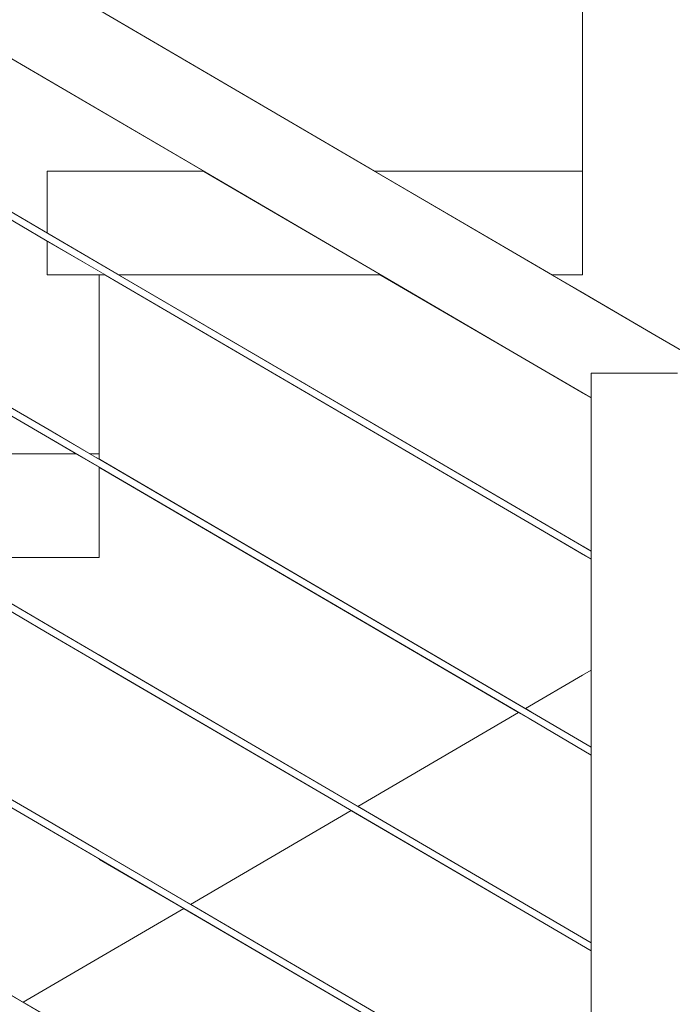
# Model space of a CAD drawing. Header units: millimetres. Extents: x -101298 to -58298, y 45839 to 66839.
# Tile 50 of 124: x -84343 to -83965, y 55478 to 56048. Entities that reach past the tile are written whole.
import ezdxf

# ---------------------------------------------------------------- set-up
doc = ezdxf.new("R2010")
doc.units = ezdxf.units.MM
doc.header["$MEASUREMENT"] = 0
doc.linetypes.add('Wipeout_Contour', pattern=[1000, 0, -1000])
doc.layers.add('Nowe_Konstrukcja - Schody', color=7, linetype='Continuous')
doc.layers.add('Nowe_Konstrukcja - Ściany zew', color=7, linetype='Continuous')
doc.layers.add('Nowe_Konstrukcja - Schody_Nr_pióra__101', color=250, linetype='Continuous', lineweight=13, true_color=0x333333)
doc.layers.add('Nowe_Konstrukcja - Schody_Nr_pióra__3', color=7, linetype='Continuous', lineweight=13)

msp = doc.modelspace()

# ---------------------------------------------------------------- wipeouts: each hides what was drawn before it
at = {"color": 254, "linetype": 'Wipeout_Contour', "lineweight": 0, "ltscale": 403595.231549}
msp.add_wipeout([(-84059.88, 55856.91), (-84012.26, 55829.08), (-84012.26, 55831.29), (-84058.92, 55858.55)], dxfattribs=at).dxf.layer = 'Nowe_Konstrukcja - Schody'
at = {"color": 254, "linetype": 'Wipeout_Contour', "lineweight": 0, "ltscale": 302558.468416}
msp.add_wipeout([(-83982.44, 55851.69), (-83987.26, 55843.43), (-83968.3, 55843.43)], dxfattribs=at).dxf.layer = 'Nowe_Konstrukcja - Schody'
at = {"color": 254, "linetype": 'Wipeout_Contour', "lineweight": 0, "ltscale": 405145.08237}
msp.add_wipeout([(-84635.45, 55877.89), (-84496.48, 55796.67), (-84310.48, 55796.67), (-84542.45, 55932.24)], dxfattribs=at).dxf.layer = 'Nowe_Konstrukcja - Ściany zew'
at = {"color": 254, "linetype": 'Wipeout_Contour', "lineweight": 0, "ltscale": 503990.97256}
msp.add_wipeout([(-84341.27, 55479.3), (-84012.26, 55287.02), (-84012.26, 55395.72), (-84248.28, 55533.65), (-84297.26, 55505.02)], dxfattribs=at).dxf.layer = 'Nowe_Konstrukcja - Ściany zew'

# ---------------------------------------------------------------- next in the draw order: wipeouts: each hides what was drawn before it
at = {"color": 254, "linetype": 'Wipeout_Contour', "lineweight": 0, "ltscale": 403600.396929}
msp.add_wipeout([(-84058.92, 55858.55), (-84012.26, 55831.29), (-84012.26, 55837.56), (-84056.18, 55863.23)], dxfattribs=at).dxf.layer = 'Nowe_Konstrukcja - Schody'
at = {"color": 254, "linetype": 'Wipeout_Contour', "lineweight": 0, "ltscale": 705441.023122}
msp.add_wipeout([(-83982.44, 55851.69), (-83968.3, 55843.43), (-83962.26, 55843.43), (-83962.26, 55839.9), (-83762.44, 55723.12), (-83758.34, 55730.12), (-83978.34, 55858.69)], dxfattribs=at).dxf.layer = 'Nowe_Konstrukcja - Schody'
at = {"color": 254, "linetype": 'Wipeout_Contour', "lineweight": 0, "ltscale": 404138.442734}
msp.add_wipeout([(-84328.27, 55353.73), (-84327.98, 55354.24), (-84607.98, 55517.88), (-84608.27, 55517.37)], dxfattribs=at).dxf.layer = 'Nowe_Konstrukcja - Schody'
at = {"color": 254, "linetype": 'Wipeout_Contour', "lineweight": 0, "ltscale": 708378.983385}
msp.add_wipeout([(-84538.48, 55934.55), (-84302.55, 55796.67), (-84297.26, 55796.67), (-84297.26, 55900.31), (-84327.26, 55900.31), (-84327.26, 55919.81), (-84445.48, 55988.9)], dxfattribs=at).dxf.layer = 'Nowe_Konstrukcja - Ściany zew'
at = {"color": 254, "linetype": 'Wipeout_Contour', "lineweight": 0, "ltscale": 403086.589665}
msp.add_wipeout([(-84244.31, 55535.97), (-84012.26, 55400.35), (-84012.26, 55509.05), (-84151.31, 55590.32)], dxfattribs=at).dxf.layer = 'Nowe_Konstrukcja - Ściany zew'

# ---------------------------------------------------------------- next in the draw order: wipeouts: each hides what was drawn before it
at = {"color": 254, "linetype": 'Wipeout_Contour', "lineweight": 0, "ltscale": 504481.759247}
msp.add_wipeout([(-84056.18, 55863.23), (-84012.26, 55837.56), (-84012.26, 55843.43), (-84006.22, 55843.43), (-84052.09, 55870.23)], dxfattribs=at).dxf.layer = 'Nowe_Konstrukcja - Schody'
at = {"color": 254, "linetype": 'Wipeout_Contour', "lineweight": 0, "ltscale": 402928.20608}
msp.add_wipeout([(-83758.34, 55730.12), (-83755.61, 55734.8), (-83975.61, 55863.37), (-83978.34, 55858.69)], dxfattribs=at).dxf.layer = 'Nowe_Konstrukcja - Schody'
at = {"color": 254, "linetype": 'Wipeout_Contour', "lineweight": 0, "ltscale": 404138.94388}
msp.add_wipeout([(-84606.55, 55520.32), (-84607.26, 55519.1), (-84327.26, 55355.46), (-84326.55, 55356.68)], dxfattribs=at).dxf.layer = 'Nowe_Konstrukcja - Schody'
at = {"color": 254, "linetype": 'Wipeout_Contour', "lineweight": 0, "ltscale": 506120.28123}
msp.add_wipeout([(-84365.61, 56035.58), (-84441.52, 55991.22), (-84327.26, 55924.44), (-84327.26, 55960.31), (-84236.81, 55960.31)], dxfattribs=at).dxf.layer = 'Nowe_Konstrukcja - Ściany zew'
at = {"color": 254, "linetype": 'Wipeout_Contour', "lineweight": 0, "ltscale": 403112.520359}
msp.add_wipeout([(-84054.35, 55646.99), (-84147.35, 55592.63), (-84012.26, 55513.69), (-84012.26, 55622.39)], dxfattribs=at).dxf.layer = 'Nowe_Konstrukcja - Ściany zew'

# ---------------------------------------------------------------- next in the draw order: wipeouts: each hides what was drawn before it
at = {"color": 254, "linetype": 'Wipeout_Contour', "lineweight": 0, "ltscale": 403585.928156}
msp.add_wipeout([(-84047.26, 55878.49), (-84052.09, 55870.23), (-84006.22, 55843.43), (-83987.26, 55843.43)], dxfattribs=at).dxf.layer = 'Nowe_Konstrukcja - Schody'
at = {"color": 254, "linetype": 'Wipeout_Contour', "lineweight": 0, "ltscale": 402929.05764}
msp.add_wipeout([(-83755.61, 55734.8), (-83754.65, 55736.44), (-83974.65, 55865.01), (-83975.61, 55863.37)], dxfattribs=at).dxf.layer = 'Nowe_Konstrukcja - Schody'
at = {"color": 254, "linetype": 'Wipeout_Contour', "lineweight": 0, "ltscale": 404139.151507}
msp.add_wipeout([(-84606.25, 55520.82), (-84606.55, 55520.32), (-84326.55, 55356.68), (-84326.25, 55357.19)], dxfattribs=at).dxf.layer = 'Nowe_Konstrukcja - Schody'
at = {"color": 254, "linetype": 'Wipeout_Contour', "lineweight": 0, "ltscale": 808485.290078}
msp.add_wipeout([(-84316.06, 56064.54), (-84137.72, 55960.31), (-84017.26, 55960.31), (-84017.26, 56063.95), (-84047.26, 56063.95), (-84047.26, 56123.95), (-84012.26, 56123.95), (-84012.26, 56242.08)], dxfattribs=at).dxf.layer = 'Nowe_Konstrukcja - Ściany zew'
at = {"color": 254, "linetype": 'Wipeout_Contour', "lineweight": 0, "ltscale": 302346.852993}
msp.add_wipeout([(-84050.39, 55649.3), (-84012.26, 55627.02), (-84012.26, 55671.58)], dxfattribs=at).dxf.layer = 'Nowe_Konstrukcja - Ściany zew'

# ---------------------------------------------------------------- next in the draw order: wipeouts: each hides what was drawn before it
at = {"color": 254, "linetype": 'Wipeout_Contour', "lineweight": 0, "ltscale": 404351.755246}
msp.add_wipeout([(-84338.92, 56022.19), (-84339.88, 56020.54), (-84059.88, 55856.91), (-84058.92, 55858.55)], dxfattribs=at).dxf.layer = 'Nowe_Konstrukcja - Schody'
at = {"color": 254, "linetype": 'Wipeout_Contour', "lineweight": 0, "ltscale": 403572.110862}
msp.add_wipeout([(-83987.26, 55843.43), (-83982.44, 55851.69), (-84042.44, 55886.75), (-84047.26, 55878.49)], dxfattribs=at).dxf.layer = 'Nowe_Konstrukcja - Schody'
at = {"color": 254, "linetype": 'Wipeout_Contour', "lineweight": 0, "ltscale": 404387.355932}
msp.add_wipeout([(-84328.27, 55467.07), (-84327.98, 55467.57), (-84607.98, 55631.21), (-84608.27, 55630.7)], dxfattribs=at).dxf.layer = 'Nowe_Konstrukcja - Schody'

# ---------------------------------------------------------------- next in the draw order: wipeouts: each hides what was drawn before it
at = {"color": 254, "linetype": 'Wipeout_Contour', "lineweight": 0, "ltscale": 404352.597731}
msp.add_wipeout([(-84336.18, 56026.87), (-84338.92, 56022.19), (-84058.92, 55858.55), (-84056.18, 55863.23)], dxfattribs=at).dxf.layer = 'Nowe_Konstrukcja - Schody'
at = {"color": 254, "linetype": 'Wipeout_Contour', "lineweight": 0, "ltscale": 403574.159148}
msp.add_wipeout([(-83982.44, 55851.69), (-83978.34, 55858.69), (-84038.34, 55893.75), (-84042.44, 55886.75)], dxfattribs=at).dxf.layer = 'Nowe_Konstrukcja - Schody'
at = {"color": 254, "linetype": 'Wipeout_Contour', "lineweight": 0, "ltscale": 402300.5642}
msp.add_wipeout([(-84012.26, 54814.86), (-83962.26, 54814.86), (-83962.26, 55843.43), (-84012.26, 55843.43)], dxfattribs=at).dxf.layer = 'Nowe_Konstrukcja - Schody'
at = {"color": 254, "linetype": 'Wipeout_Contour', "lineweight": 0, "ltscale": 404387.866115}
msp.add_wipeout([(-84606.55, 55633.65), (-84607.26, 55632.43), (-84327.26, 55468.79), (-84326.55, 55470.02)], dxfattribs=at).dxf.layer = 'Nowe_Konstrukcja - Schody'

# ---------------------------------------------------------------- next in the draw order: wipeouts: each hides what was drawn before it
at = {"color": 254, "linetype": 'Wipeout_Contour', "lineweight": 0, "ltscale": 404354.155714}
msp.add_wipeout([(-84332.09, 56033.87), (-84336.18, 56026.87), (-84056.18, 55863.23), (-84052.09, 55870.23)], dxfattribs=at).dxf.layer = 'Nowe_Konstrukcja - Schody'
at = {"color": 254, "linetype": 'Wipeout_Contour', "lineweight": 0, "ltscale": 403575.728823}
msp.add_wipeout([(-83978.34, 55858.69), (-83975.61, 55863.37), (-84035.61, 55898.43), (-84038.34, 55893.75)], dxfattribs=at).dxf.layer = 'Nowe_Konstrukcja - Schody'
at = {"color": 254, "linetype": 'Wipeout_Contour', "lineweight": 0, "ltscale": 404388.077486}
msp.add_wipeout([(-84606.25, 55634.16), (-84606.55, 55633.65), (-84326.55, 55470.02), (-84326.25, 55470.52)], dxfattribs=at).dxf.layer = 'Nowe_Konstrukcja - Schody'

# ---------------------------------------------------------------- next in the draw order: wipeouts: each hides what was drawn before it
at = {"color": 254, "linetype": 'Wipeout_Contour', "lineweight": 0, "ltscale": 405646.855612}
msp.add_wipeout([(-84339.88, 56020.54), (-84338.92, 56022.19), (-84618.92, 56185.82), (-84619.88, 56184.18)], dxfattribs=at).dxf.layer = 'Nowe_Konstrukcja - Schody'
at = {"color": 254, "linetype": 'Wipeout_Contour', "lineweight": 0, "ltscale": 404356.193863}
msp.add_wipeout([(-84332.09, 56033.87), (-84052.09, 55870.23), (-84047.26, 55878.49), (-84327.26, 56042.13)], dxfattribs=at).dxf.layer = 'Nowe_Konstrukcja - Schody'
at = {"color": 254, "linetype": 'Wipeout_Contour', "lineweight": 0, "ltscale": 403576.579022}
msp.add_wipeout([(-83975.61, 55863.37), (-83974.65, 55865.01), (-84034.65, 55900.08), (-84035.61, 55898.43)], dxfattribs=at).dxf.layer = 'Nowe_Konstrukcja - Schody'
at = {"color": 254, "linetype": 'Wipeout_Contour', "lineweight": 0, "ltscale": 403341.265761}
msp.add_wipeout([(-84327.98, 55580.91), (-84328.27, 55580.4), (-84048.27, 55416.77), (-84047.98, 55417.27)], dxfattribs=at).dxf.layer = 'Nowe_Konstrukcja - Schody'

# ---------------------------------------------------------------- next in the draw order: wipeouts: each hides what was drawn before it
at = {"color": 254, "linetype": 'Wipeout_Contour', "lineweight": 0, "ltscale": 405647.695392}
msp.add_wipeout([(-84338.92, 56022.19), (-84336.18, 56026.87), (-84616.18, 56190.5), (-84618.92, 56185.82)], dxfattribs=at).dxf.layer = 'Nowe_Konstrukcja - Schody'
at = {"color": 254, "linetype": 'Wipeout_Contour', "lineweight": 0, "ltscale": 404358.403283}
msp.add_wipeout([(-84047.26, 55878.49), (-84042.44, 55886.75), (-84322.44, 56050.39), (-84327.26, 56042.13)], dxfattribs=at).dxf.layer = 'Nowe_Konstrukcja - Schody'
at = {"color": 254, "linetype": 'Wipeout_Contour', "lineweight": 0, "ltscale": 403341.786632}
msp.add_wipeout([(-84047.26, 55418.49), (-84046.55, 55419.71), (-84326.55, 55583.35), (-84327.26, 55582.13)], dxfattribs=at).dxf.layer = 'Nowe_Konstrukcja - Schody'

# ---------------------------------------------------------------- next in the draw order: wipeouts: each hides what was drawn before it
at = {"color": 254, "linetype": 'Wipeout_Contour', "lineweight": 0, "ltscale": 405649.24838}
msp.add_wipeout([(-84336.18, 56026.87), (-84332.09, 56033.87), (-84612.09, 56197.5), (-84616.18, 56190.5)], dxfattribs=at).dxf.layer = 'Nowe_Konstrukcja - Schody'
at = {"color": 254, "linetype": 'Wipeout_Contour', "lineweight": 0, "ltscale": 404360.447574}
msp.add_wipeout([(-84042.44, 55886.75), (-84038.34, 55893.75), (-84318.34, 56057.39), (-84322.44, 56050.39)], dxfattribs=at).dxf.layer = 'Nowe_Konstrukcja - Schody'
at = {"color": 254, "linetype": 'Wipeout_Contour', "lineweight": 0, "ltscale": 403342.002426}
msp.add_wipeout([(-84046.55, 55419.71), (-84046.25, 55420.22), (-84326.25, 55583.85), (-84326.55, 55583.35)], dxfattribs=at).dxf.layer = 'Nowe_Konstrukcja - Schody'

# ---------------------------------------------------------------- next in the draw order: wipeouts: each hides what was drawn before it
at = {"color": 254, "linetype": 'Wipeout_Contour', "lineweight": 0, "ltscale": 405651.280034}
msp.add_wipeout([(-84332.09, 56033.87), (-84327.26, 56042.13), (-84607.26, 56205.76), (-84612.09, 56197.5)], dxfattribs=at).dxf.layer = 'Nowe_Konstrukcja - Schody'
at = {"color": 254, "linetype": 'Wipeout_Contour', "lineweight": 0, "ltscale": 404362.014185}
msp.add_wipeout([(-84038.34, 55893.75), (-84035.61, 55898.43), (-84315.61, 56062.07), (-84318.34, 56057.39)], dxfattribs=at).dxf.layer = 'Nowe_Konstrukcja - Schody'
at = {"color": 254, "linetype": 'Wipeout_Contour', "lineweight": 0, "ltscale": 404636.623901}
msp.add_wipeout([(-84328.27, 55580.4), (-84327.98, 55580.91), (-84607.98, 55744.54), (-84608.27, 55744.04)], dxfattribs=at).dxf.layer = 'Nowe_Konstrukcja - Schody'
at = {"color": 254, "linetype": 'Wipeout_Contour', "lineweight": 0, "ltscale": 402860.375409}
msp.add_wipeout([(-84048.27, 55530.1), (-84012.26, 55509.05), (-84012.26, 55509.73), (-84047.98, 55530.6)], dxfattribs=at).dxf.layer = 'Nowe_Konstrukcja - Schody'

# ---------------------------------------------------------------- next in the draw order: wipeouts: each hides what was drawn before it
at = {"color": 254, "linetype": 'Wipeout_Contour', "lineweight": 0, "ltscale": 405653.48237}
msp.add_wipeout([(-84602.44, 56214.02), (-84607.26, 56205.76), (-84327.26, 56042.13), (-84322.44, 56050.39)], dxfattribs=at).dxf.layer = 'Nowe_Konstrukcja - Schody'
at = {"color": 254, "linetype": 'Wipeout_Contour', "lineweight": 0, "ltscale": 404362.862722}
msp.add_wipeout([(-84035.61, 55898.43), (-84034.65, 55900.08), (-84314.65, 56063.71), (-84315.61, 56062.07)], dxfattribs=at).dxf.layer = 'Nowe_Konstrukcja - Schody'
at = {"color": 254, "linetype": 'Wipeout_Contour', "lineweight": 0, "ltscale": 404637.143111}
msp.add_wipeout([(-84606.55, 55746.99), (-84607.26, 55745.76), (-84327.26, 55582.13), (-84326.55, 55583.35)], dxfattribs=at).dxf.layer = 'Nowe_Konstrukcja - Schody'
at = {"color": 254, "linetype": 'Wipeout_Contour', "lineweight": 0, "ltscale": 402863.740193}
msp.add_wipeout([(-84047.26, 55531.83), (-84012.26, 55511.37), (-84012.26, 55513.01), (-84046.55, 55533.05)], dxfattribs=at).dxf.layer = 'Nowe_Konstrukcja - Schody'

# ---------------------------------------------------------------- next in the draw order: wipeouts: each hides what was drawn before it
at = {"color": 254, "linetype": 'Wipeout_Contour', "lineweight": 0, "ltscale": 404637.358221}
msp.add_wipeout([(-84606.25, 55747.49), (-84606.55, 55746.99), (-84326.55, 55583.35), (-84326.25, 55583.85)], dxfattribs=at).dxf.layer = 'Nowe_Konstrukcja - Schody'
at = {"color": 254, "linetype": 'Wipeout_Contour', "lineweight": 0, "ltscale": 402865.111389}
msp.add_wipeout([(-84046.55, 55533.05), (-84012.26, 55513.01), (-84012.26, 55513.69), (-84046.25, 55533.55)], dxfattribs=at).dxf.layer = 'Nowe_Konstrukcja - Schody'

# ---------------------------------------------------------------- next in the draw order: wipeouts: each hides what was drawn before it
at = {"color": 254, "linetype": 'Wipeout_Contour', "lineweight": 0, "ltscale": 403590.953811}
msp.add_wipeout([(-84327.98, 55694.24), (-84328.27, 55693.73), (-84048.27, 55530.1), (-84047.98, 55530.6)], dxfattribs=at).dxf.layer = 'Nowe_Konstrukcja - Schody'

# ---------------------------------------------------------------- next in the draw order: wipeouts: each hides what was drawn before it
at = {"color": 254, "linetype": 'Wipeout_Contour', "lineweight": 0, "ltscale": 403591.483726}
msp.add_wipeout([(-84047.26, 55531.83), (-84046.55, 55533.05), (-84326.55, 55696.68), (-84327.26, 55695.46)], dxfattribs=at).dxf.layer = 'Nowe_Konstrukcja - Schody'

# ---------------------------------------------------------------- next in the draw order: linework, layer by layer
at = {"layer": 'Nowe_Konstrukcja - Schody_Nr_pióra__101', "color": 250, "linetype": 'Continuous', "lineweight": 13, "true_color": 0x333333}
msp.add_line((-84012.26, 55509.05), (-84048.27, 55530.1), dxfattribs=at)

# ---------------------------------------------------------------- next in the draw order: wipeouts: each hides what was drawn before it
at = {"color": 254, "linetype": 'Wipeout_Contour', "lineweight": 0, "ltscale": 403591.703265}
msp.add_wipeout([(-84046.55, 55533.05), (-84046.25, 55533.55), (-84326.25, 55697.19), (-84326.55, 55696.68)], dxfattribs=at).dxf.layer = 'Nowe_Konstrukcja - Schody'

# ---------------------------------------------------------------- next in the draw order: linework, layer by layer
at = {"layer": 'Nowe_Konstrukcja - Schody_Nr_pióra__101', "color": 250, "linetype": 'Continuous', "lineweight": 13, "true_color": 0x333333}
msp.add_line((-84012.26, 55513.69), (-84046.25, 55533.55), dxfattribs=at)

# ---------------------------------------------------------------- next in the draw order: wipeouts: each hides what was drawn before it
at = {"color": 254, "linetype": 'Wipeout_Contour', "lineweight": 0, "ltscale": 404886.245987}
msp.add_wipeout([(-84328.27, 55693.73), (-84327.98, 55694.24), (-84607.98, 55857.88), (-84608.27, 55857.37)], dxfattribs=at).dxf.layer = 'Nowe_Konstrukcja - Schody'
at = {"color": 254, "linetype": 'Wipeout_Contour', "lineweight": 0, "ltscale": 403110.455906}
msp.add_wipeout([(-84048.27, 55643.43), (-84012.26, 55622.39), (-84012.26, 55623.07), (-84047.98, 55643.94)], dxfattribs=at).dxf.layer = 'Nowe_Konstrukcja - Schody'

# ---------------------------------------------------------------- next in the draw order: wipeouts: each hides what was drawn before it
at = {"color": 254, "linetype": 'Wipeout_Contour', "lineweight": 0, "ltscale": 404886.774212}
msp.add_wipeout([(-84606.55, 55860.32), (-84607.26, 55859.1), (-84327.26, 55695.46), (-84326.55, 55696.68)], dxfattribs=at).dxf.layer = 'Nowe_Konstrukcja - Schody'
at = {"color": 254, "linetype": 'Wipeout_Contour', "lineweight": 0, "ltscale": 403113.829592}
msp.add_wipeout([(-84047.26, 55645.16), (-84012.26, 55624.7), (-84012.26, 55626.34), (-84046.55, 55646.38)], dxfattribs=at).dxf.layer = 'Nowe_Konstrukcja - Schody'

# ---------------------------------------------------------------- next in the draw order: wipeouts: each hides what was drawn before it
at = {"color": 254, "linetype": 'Wipeout_Contour', "lineweight": 0, "ltscale": 404886.993056}
msp.add_wipeout([(-84606.25, 55860.82), (-84606.55, 55860.32), (-84326.55, 55696.68), (-84326.25, 55697.19)], dxfattribs=at).dxf.layer = 'Nowe_Konstrukcja - Schody'
at = {"color": 254, "linetype": 'Wipeout_Contour', "lineweight": 0, "ltscale": 403115.204464}
msp.add_wipeout([(-84046.55, 55646.38), (-84012.26, 55626.34), (-84012.26, 55627.02), (-84046.25, 55646.89)], dxfattribs=at).dxf.layer = 'Nowe_Konstrukcja - Schody'

# ---------------------------------------------------------------- next in the draw order: wipeouts: each hides what was drawn before it
at = {"color": 254, "linetype": 'Wipeout_Contour', "lineweight": 0, "ltscale": 403840.996376}
msp.add_wipeout([(-84327.98, 55807.57), (-84328.27, 55807.07), (-84048.27, 55643.43), (-84047.98, 55643.94)], dxfattribs=at).dxf.layer = 'Nowe_Konstrukcja - Schody'

# ---------------------------------------------------------------- next in the draw order: wipeouts: each hides what was drawn before it
at = {"color": 254, "linetype": 'Wipeout_Contour', "lineweight": 0, "ltscale": 403841.535321}
msp.add_wipeout([(-84047.26, 55645.16), (-84046.55, 55646.38), (-84326.55, 55810.02), (-84327.26, 55808.79)], dxfattribs=at).dxf.layer = 'Nowe_Konstrukcja - Schody'

# ---------------------------------------------------------------- next in the draw order: linework, layer by layer
at = {"layer": 'Nowe_Konstrukcja - Schody_Nr_pióra__101', "color": 250, "linetype": 'Continuous', "lineweight": 13, "true_color": 0x333333}
msp.add_line((-84012.26, 55622.39), (-84048.27, 55643.43), dxfattribs=at)

# ---------------------------------------------------------------- next in the draw order: wipeouts: each hides what was drawn before it
at = {"color": 254, "linetype": 'Wipeout_Contour', "lineweight": 0, "ltscale": 403841.758602}
msp.add_wipeout([(-84046.55, 55646.38), (-84046.25, 55646.89), (-84326.25, 55810.52), (-84326.55, 55810.02)], dxfattribs=at).dxf.layer = 'Nowe_Konstrukcja - Schody'

# ---------------------------------------------------------------- next in the draw order: wipeouts: each hides what was drawn before it
at = {"color": 254, "linetype": 'Wipeout_Contour', "lineweight": 0, "ltscale": 405136.221535}
msp.add_wipeout([(-84328.27, 55807.07), (-84327.98, 55807.57), (-84607.98, 55971.21), (-84608.27, 55970.7)], dxfattribs=at).dxf.layer = 'Nowe_Konstrukcja - Schody'
at = {"color": 254, "linetype": 'Wipeout_Contour', "lineweight": 0, "ltscale": 403360.89086}
msp.add_wipeout([(-84048.27, 55756.77), (-84012.26, 55735.72), (-84012.26, 55736.4), (-84047.98, 55757.27)], dxfattribs=at).dxf.layer = 'Nowe_Konstrukcja - Schody'
at = {"color": 254, "linetype": 'Wipeout_Contour', "lineweight": 0, "ltscale": 505354.332122}
msp.add_wipeout([(-84297.26, 55562.28), (-84577.26, 55725.92), (-84577.26, 55617.22), (-84341.27, 55479.3), (-84297.26, 55505.02)], dxfattribs=at).dxf.layer = 'Nowe_Konstrukcja - Schody'

# ---------------------------------------------------------------- next in the draw order: wipeouts: each hides what was drawn before it
at = {"color": 254, "linetype": 'Wipeout_Contour', "lineweight": 0, "ltscale": 405136.758764}
msp.add_wipeout([(-84606.55, 55973.65), (-84607.26, 55972.43), (-84327.26, 55808.79), (-84326.55, 55810.02)], dxfattribs=at).dxf.layer = 'Nowe_Konstrukcja - Schody'
at = {"color": 254, "linetype": 'Wipeout_Contour', "lineweight": 0, "ltscale": 403364.273435}
msp.add_wipeout([(-84047.26, 55758.49), (-84012.26, 55738.04), (-84012.26, 55739.68), (-84046.55, 55759.71)], dxfattribs=at).dxf.layer = 'Nowe_Konstrukcja - Schody'

# ---------------------------------------------------------------- next in the draw order: wipeouts: each hides what was drawn before it
at = {"color": 254, "linetype": 'Wipeout_Contour', "lineweight": 0, "ltscale": 405136.981337}
msp.add_wipeout([(-84606.25, 55974.16), (-84606.55, 55973.65), (-84326.55, 55810.02), (-84326.25, 55810.52)], dxfattribs=at).dxf.layer = 'Nowe_Konstrukcja - Schody'
at = {"color": 254, "linetype": 'Wipeout_Contour', "lineweight": 0, "ltscale": 403365.651985}
msp.add_wipeout([(-84046.55, 55759.71), (-84012.26, 55739.68), (-84012.26, 55740.35), (-84046.25, 55760.22)], dxfattribs=at).dxf.layer = 'Nowe_Konstrukcja - Schody'

# ---------------------------------------------------------------- next in the draw order: wipeouts: each hides what was drawn before it
at = {"color": 254, "linetype": 'Wipeout_Contour', "lineweight": 0, "ltscale": 404091.392797}
msp.add_wipeout([(-84327.98, 55920.91), (-84328.27, 55920.4), (-84048.27, 55756.77), (-84047.98, 55757.27)], dxfattribs=at).dxf.layer = 'Nowe_Konstrukcja - Schody'

# ---------------------------------------------------------------- next in the draw order: wipeouts: each hides what was drawn before it
at = {"color": 254, "linetype": 'Wipeout_Contour', "lineweight": 0, "ltscale": 404091.940762}
msp.add_wipeout([(-84047.26, 55758.49), (-84046.55, 55759.71), (-84326.55, 55923.35), (-84327.26, 55922.13)], dxfattribs=at).dxf.layer = 'Nowe_Konstrukcja - Schody'

# ---------------------------------------------------------------- next in the draw order: wipeouts: each hides what was drawn before it
at = {"color": 254, "linetype": 'Wipeout_Contour', "lineweight": 0, "ltscale": 404092.167778}
msp.add_wipeout([(-84046.55, 55759.71), (-84046.25, 55760.22), (-84326.25, 55923.85), (-84326.55, 55923.35)], dxfattribs=at).dxf.layer = 'Nowe_Konstrukcja - Schody'

# ---------------------------------------------------------------- next in the draw order: wipeouts: each hides what was drawn before it
at = {"color": 254, "linetype": 'Wipeout_Contour', "lineweight": 0, "ltscale": 405386.549891}
msp.add_wipeout([(-84328.27, 55920.4), (-84327.98, 55920.91), (-84607.98, 56084.54), (-84608.27, 56084.04)], dxfattribs=at).dxf.layer = 'Nowe_Konstrukcja - Schody'
at = {"color": 254, "linetype": 'Wipeout_Contour', "lineweight": 0, "ltscale": 505640.972665}
msp.add_wipeout([(-84310.48, 55796.67), (-84496.48, 55796.67), (-84393.81, 55736.67), (-84297.26, 55736.67), (-84297.26, 55788.95)], dxfattribs=at).dxf.layer = 'Nowe_Konstrukcja - Schody'

# ---------------------------------------------------------------- next in the draw order: linework, layer by layer
at = {"layer": 'Nowe_Konstrukcja - Schody_Nr_pióra__3', "color": 7, "linetype": 'Continuous', "lineweight": 13}
msp.add_line((-84496.48, 55796.67), (-84310.48, 55796.67), dxfattribs=at)

# ---------------------------------------------------------------- next in the draw order: wipeouts: each hides what was drawn before it
at = {"color": 254, "linetype": 'Wipeout_Contour', "lineweight": 0, "ltscale": 405387.096112}
msp.add_wipeout([(-84606.55, 56086.99), (-84607.26, 56085.76), (-84327.26, 55922.13), (-84326.55, 55923.35)], dxfattribs=at).dxf.layer = 'Nowe_Konstrukcja - Schody'
at = {"color": 254, "linetype": 'Wipeout_Contour', "lineweight": 0, "ltscale": 303275.013136}
msp.add_wipeout([(-84297.26, 55796.67), (-84302.55, 55796.67), (-84297.26, 55793.58)], dxfattribs=at).dxf.layer = 'Nowe_Konstrukcja - Schody'
at = {"color": 254, "linetype": 'Wipeout_Contour', "lineweight": 0, "ltscale": 505711.850401}
msp.add_wipeout([(-84577.26, 55730.55), (-84297.26, 55566.91), (-84297.26, 55675.61), (-84401.74, 55736.67), (-84577.26, 55736.67)], dxfattribs=at).dxf.layer = 'Nowe_Konstrukcja - Schody'

# ---------------------------------------------------------------- next in the draw order: linework, layer by layer
at = {"layer": 'Nowe_Konstrukcja - Schody_Nr_pióra__101', "color": 250, "linetype": 'Continuous', "lineweight": 13, "true_color": 0x333333}
msp.add_line((-84326.25, 55470.52), (-84606.25, 55634.16), dxfattribs=at)

# ---------------------------------------------------------------- next in the draw order: wipeouts: each hides what was drawn before it
at = {"color": 254, "linetype": 'Wipeout_Contour', "lineweight": 0, "ltscale": 405387.32241}
msp.add_wipeout([(-84606.25, 56087.49), (-84606.55, 56086.99), (-84326.55, 55923.35), (-84326.25, 55923.85)], dxfattribs=at).dxf.layer = 'Nowe_Konstrukcja - Schody'
at = {"color": 254, "linetype": 'Wipeout_Contour', "lineweight": 0, "ltscale": 303222.436332}
msp.add_wipeout([(-84297.26, 55736.67), (-84393.81, 55736.67), (-84297.26, 55680.25)], dxfattribs=at).dxf.layer = 'Nowe_Konstrukcja - Schody'
at = {"color": 254, "linetype": 'Wipeout_Contour', "lineweight": 0, "ltscale": 403744.574275}
msp.add_wipeout([(-84151.31, 55590.32), (-84297.26, 55675.61), (-84297.26, 55566.91), (-84244.31, 55535.97)], dxfattribs=at).dxf.layer = 'Nowe_Konstrukcja - Schody'

# ---------------------------------------------------------------- next in the draw order: linework, layer by layer
at = {"layer": 'Nowe_Konstrukcja - Schody_Nr_pióra__101', "color": 250, "linetype": 'Continuous', "lineweight": 13, "true_color": 0x333333}
for p, q in [((-84339.88, 56020.54), (-84619.88, 56184.18)), ((-84326.25, 55697.19), (-84606.25, 55860.82)), ((-84328.27, 55693.73), (-84608.27, 55857.37)), ((-84328.27, 55580.4), (-84608.27, 55744.04)), ((-84326.25, 55583.85), (-84606.25, 55747.49))]:
    msp.add_line(p, q, dxfattribs=at)

# ---------------------------------------------------------------- next in the draw order: wipeouts: each hides what was drawn before it
at = {"color": 254, "linetype": 'Wipeout_Contour', "lineweight": 0, "ltscale": 505672.164669}
msp.add_wipeout([(-84327.26, 55960.31), (-84327.26, 55924.44), (-84285.97, 55900.31), (-84134.14, 55900.31), (-84236.81, 55960.31)], dxfattribs=at).dxf.layer = 'Nowe_Konstrukcja - Schody'
at = {"color": 254, "linetype": 'Wipeout_Contour', "lineweight": 0, "ltscale": 504827.584044}
msp.add_wipeout([(-84054.35, 55646.99), (-84297.26, 55788.95), (-84297.26, 55736.67), (-84297.26, 55680.25), (-84147.35, 55592.63)], dxfattribs=at).dxf.layer = 'Nowe_Konstrukcja - Schody'
at = {"color": 254, "linetype": 'Wipeout_Contour', "lineweight": 0, "ltscale": 302795.492404}
msp.add_wipeout([(-84248.28, 55533.65), (-84297.26, 55562.28), (-84297.26, 55505.02)], dxfattribs=at).dxf.layer = 'Nowe_Konstrukcja - Schody'

# ---------------------------------------------------------------- next in the draw order: linework, layer by layer
at = {"layer": 'Nowe_Konstrukcja - Schody_Nr_pióra__101', "color": 250, "linetype": 'Continuous', "lineweight": 13, "true_color": 0x333333}
for p, q in [((-84326.25, 55923.85), (-84606.25, 56087.49)), ((-84048.27, 55416.77), (-84328.27, 55580.4)), ((-84046.25, 55420.22), (-84326.25, 55583.85))]:
    msp.add_line(p, q, dxfattribs=at)
at = {"layer": 'Nowe_Konstrukcja - Schody_Nr_pióra__3', "color": 7, "linetype": 'Continuous', "lineweight": 13}
for p, q in [((-84327.26, 55960.31), (-84236.81, 55960.31)), ((-84327.26, 55924.44), (-84327.26, 55960.31)), ((-84244.31, 55535.97), (-84151.31, 55590.32)), ((-84297.26, 55505.02), (-84248.28, 55533.65)), ((-84341.27, 55479.3), (-84297.26, 55505.02))]:
    msp.add_line(p, q, dxfattribs=at)

# ---------------------------------------------------------------- next in the draw order: wipeouts: each hides what was drawn before it
at = {"color": 254, "linetype": 'Wipeout_Contour', "lineweight": 0, "ltscale": 403840.465759}
msp.add_wipeout([(-84137.72, 55960.31), (-84035.05, 55900.31), (-84017.26, 55900.31), (-84017.26, 55960.31)], dxfattribs=at).dxf.layer = 'Nowe_Konstrukcja - Schody'
at = {"color": 254, "linetype": 'Wipeout_Contour', "lineweight": 0, "ltscale": 303500.620328}
msp.add_wipeout([(-84327.26, 55919.81), (-84327.26, 55900.31), (-84293.89, 55900.31)], dxfattribs=at).dxf.layer = 'Nowe_Konstrukcja - Schody'

# ---------------------------------------------------------------- next in the draw order: linework, layer by layer
at = {"layer": 'Nowe_Konstrukcja - Schody_Nr_pióra__101', "color": 250, "linetype": 'Continuous', "lineweight": 13, "true_color": 0x333333}
for p, q in [((-84328.27, 55920.4), (-84608.27, 56084.04)), ((-84326.25, 55810.52), (-84606.25, 55974.16)), ((-84328.27, 55807.07), (-84608.27, 55970.7))]:
    msp.add_line(p, q, dxfattribs=at)
at = {"layer": 'Nowe_Konstrukcja - Schody_Nr_pióra__3', "color": 7, "linetype": 'Continuous', "lineweight": 13}
msp.add_line((-84327.26, 55900.31), (-84327.26, 55919.81), dxfattribs=at)

# ---------------------------------------------------------------- next in the draw order: wipeouts: each hides what was drawn before it
at = {"color": 254, "linetype": 'Wipeout_Contour', "lineweight": 0, "ltscale": 605796.3235}
msp.add_wipeout([(-84293.89, 55900.31), (-84297.26, 55900.31), (-84297.26, 55793.58), (-84050.39, 55649.3), (-84017.26, 55668.66), (-84017.26, 55738.64)], dxfattribs=at).dxf.layer = 'Nowe_Konstrukcja - Schody'

# ---------------------------------------------------------------- next in the draw order: linework, layer by layer
at = {"layer": 'Nowe_Konstrukcja - Schody_Nr_pióra__101', "color": 250, "linetype": 'Continuous', "lineweight": 13, "true_color": 0x333333}
for p, q in [((-84048.27, 55530.1), (-84328.27, 55693.73)), ((-84046.25, 55533.55), (-84326.25, 55697.19)), ((-84012.26, 55627.02), (-84046.25, 55646.89))]:
    msp.add_line(p, q, dxfattribs=at)
at = {"layer": 'Nowe_Konstrukcja - Schody_Nr_pióra__3', "color": 7, "linetype": 'Continuous', "lineweight": 13}
for p, q in [((-84327.26, 55900.31), (-84297.26, 55900.31)), ((-84297.26, 55793.58), (-84297.26, 55900.31)), ((-84297.26, 55900.31), (-84293.89, 55900.31)), ((-84302.55, 55796.67), (-84297.26, 55796.67)), ((-84297.26, 55736.67), (-84297.26, 55788.95)), ((-84393.81, 55736.67), (-84297.26, 55736.67)), ((-84147.35, 55592.63), (-84054.35, 55646.99))]:
    msp.add_line(p, q, dxfattribs=at)

# ---------------------------------------------------------------- next in the draw order: wipeouts: each hides what was drawn before it
at = {"color": 254, "linetype": 'Wipeout_Contour', "lineweight": 0, "ltscale": 403855.387855}
msp.add_wipeout([(-84285.97, 55900.31), (-84017.26, 55743.28), (-84017.26, 55832), (-84134.14, 55900.31)], dxfattribs=at).dxf.layer = 'Nowe_Konstrukcja - Schody'

# ---------------------------------------------------------------- next in the draw order: linework, layer by layer
at = {"layer": 'Nowe_Konstrukcja - Schody_Nr_pióra__101', "color": 250, "linetype": 'Continuous', "lineweight": 13, "true_color": 0x333333}
for p, q in [((-84059.88, 55856.91), (-84339.88, 56020.54)), ((-84048.27, 55756.77), (-84328.27, 55920.4)), ((-84046.25, 55760.22), (-84326.25, 55923.85)), ((-84048.27, 55643.43), (-84328.27, 55807.07)), ((-84046.25, 55646.89), (-84326.25, 55810.52))]:
    msp.add_line(p, q, dxfattribs=at)
at = {"layer": 'Nowe_Konstrukcja - Schody_Nr_pióra__3', "color": 7, "linetype": 'Continuous', "lineweight": 13}
msp.add_line((-84285.97, 55900.31), (-84134.14, 55900.31), dxfattribs=at)

# ---------------------------------------------------------------- next in the draw order: wipeouts: each hides what was drawn before it
at = {"color": 254, "linetype": 'Wipeout_Contour', "lineweight": 0, "ltscale": 302753.375887}
msp.add_wipeout([(-84035.05, 55900.31), (-84017.26, 55889.92), (-84017.26, 55900.31)], dxfattribs=at).dxf.layer = 'Nowe_Konstrukcja - Schody'

# ---------------------------------------------------------------- next in the draw order: linework, layer by layer
at = {"layer": 'Nowe_Konstrukcja - Schody_Nr_pióra__101', "color": 250, "linetype": 'Continuous', "lineweight": 13, "true_color": 0x333333}
msp.add_line((-84034.65, 55900.08), (-84314.65, 56063.71), dxfattribs=at)

# ---------------------------------------------------------------- next in the draw order: wipeouts: each hides what was drawn before it
at = {"color": 254, "linetype": 'Wipeout_Contour', "lineweight": 0, "ltscale": 604934.548163}
msp.add_wipeout([(-84017.26, 56063.95), (-84017.26, 55900.31), (-84017.26, 55889.92), (-83827.97, 55779.29), (-83737.26, 55832.3), (-83737.26, 56063.95)], dxfattribs=at).dxf.layer = 'Nowe_Konstrukcja - Schody'

# ---------------------------------------------------------------- next in the draw order: linework, layer by layer
at = {"layer": 'Nowe_Konstrukcja - Schody_Nr_pióra__101', "color": 250, "linetype": 'Continuous', "lineweight": 13, "true_color": 0x333333}
for p, q in [((-83974.65, 55865.01), (-84034.65, 55900.08)), ((-83754.65, 55736.44), (-83974.65, 55865.01)), ((-84012.26, 55843.43), (-83962.26, 55843.43))]:
    msp.add_line(p, q, dxfattribs=at)
at = {"layer": 'Nowe_Konstrukcja - Schody_Nr_pióra__3', "color": 7, "linetype": 'Continuous', "lineweight": 13}
for p, q in [((-84017.26, 55900.31), (-84017.26, 56063.95)), ((-84137.72, 55960.31), (-84017.26, 55960.31)), ((-84035.05, 55900.31), (-84017.26, 55900.31))]:
    msp.add_line(p, q, dxfattribs=at)

# ---------------------------------------------------------------- next in the draw order: wipeouts: each hides what was drawn before it
at = {"color": 254, "linetype": 'Wipeout_Contour', "lineweight": 0, "ltscale": 403397.161751}
msp.add_wipeout([(-84017.26, 55832), (-84017.26, 55743.28), (-84012.26, 55740.35), (-84012.26, 55829.08)], dxfattribs=at).dxf.layer = 'Nowe_Konstrukcja - Schody'

# ---------------------------------------------------------------- next in the draw order: linework, layer by layer
at = {"layer": 'Nowe_Konstrukcja - Schody_Nr_pióra__101', "color": 250, "linetype": 'Continuous', "lineweight": 13, "true_color": 0x333333}
msp.add_line((-84012.26, 55829.08), (-84059.88, 55856.91), dxfattribs=at)

# ---------------------------------------------------------------- next in the draw order: wipeouts: each hides what was drawn before it
at = {"color": 254, "linetype": 'Wipeout_Contour', "lineweight": 0, "ltscale": 403214.641005}
msp.add_wipeout([(-84017.26, 55738.64), (-84017.26, 55668.66), (-84012.26, 55671.58), (-84012.26, 55735.72)], dxfattribs=at).dxf.layer = 'Nowe_Konstrukcja - Schody'

# ---------------------------------------------------------------- next in the draw order: linework, layer by layer
at = {"layer": 'Nowe_Konstrukcja - Schody_Nr_pióra__101', "color": 250, "linetype": 'Continuous', "lineweight": 13, "true_color": 0x333333}
for p, q in [((-84012.26, 54814.86), (-84012.26, 55843.43)), ((-84012.26, 55735.72), (-84048.27, 55756.77)), ((-84012.26, 55740.35), (-84046.25, 55760.22))]:
    msp.add_line(p, q, dxfattribs=at)
at = {"layer": 'Nowe_Konstrukcja - Schody_Nr_pióra__3', "color": 7, "linetype": 'Continuous', "lineweight": 13}
for p, q in [((-84017.26, 55668.66), (-84012.26, 55671.58)), ((-84050.39, 55649.3), (-84017.26, 55668.66))]:
    msp.add_line(p, q, dxfattribs=at)

doc.saveas('drawing.dxf')
